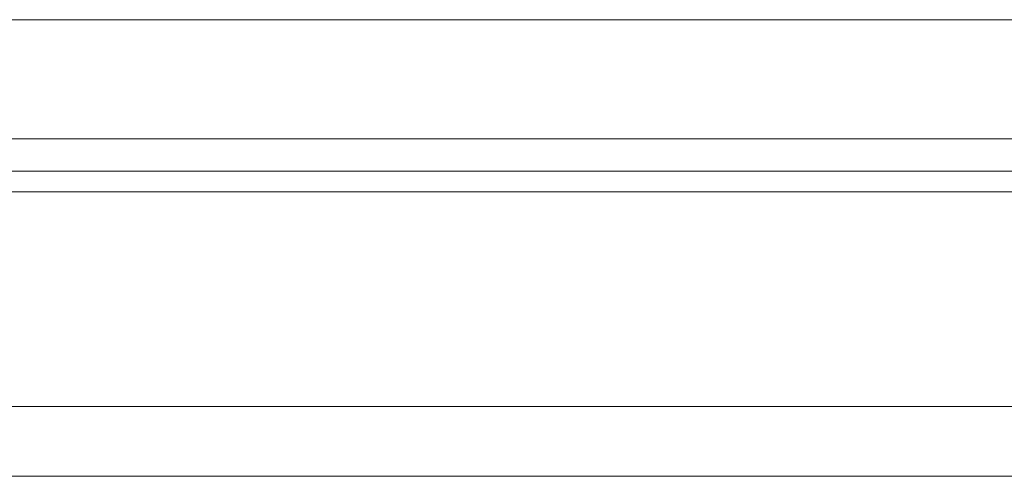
# Model space of a CAD drawing. Header units: millimetres. Extents: x 303 to 565, y 61 to 171.
# Tile 24 of 52: x 490 to 507, y 79 to 87. Entities that reach past the tile are written whole.
import ezdxf

# ---------------------------------------------------------------- set-up
doc = ezdxf.new("R2010")
doc.units = ezdxf.units.MM
doc.layers.add('OUT', color=3, linetype='Continuous')

msp = doc.modelspace()

# ---------------------------------------------------------------- linework, layer by layer
at = {"layer": 'OUT', "color": 0, "linetype": 'Continuous', "lineweight": 15}
for p, q in [((530.028, 87.168), (471.028, 87.168)), ((530.028, 85.118), (471.028, 85.118)), ((565.028, 84.564), (446.086, 84.564)), ((565.028, 84.211), (446.031, 84.211)), ((565.028, 80.518), (444.909, 80.518)), ((565.028, 79.318), (399.028, 79.318))]:
    msp.add_line(p, q, dxfattribs=at)

doc.saveas('drawing.dxf')
